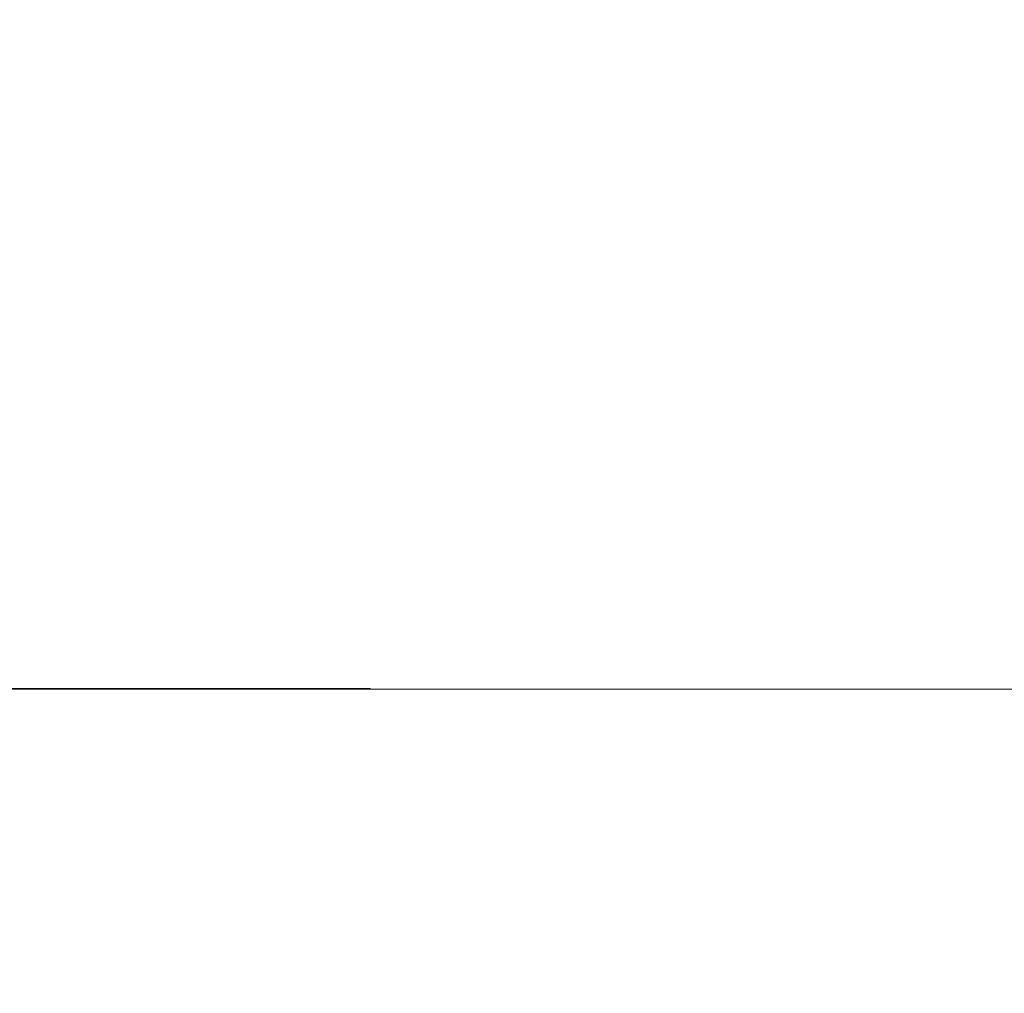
# Model space of a CAD drawing. Header units: centimetres. Extents: x 4120 to 19220, y -7417 to 180.
# Tile 214 of 223: x 18200 to 18209, y -2490 to -2481. Entities that reach past the tile are written whole.
import ezdxf

# ---------------------------------------------------------------- set-up
doc = ezdxf.new("R2010")
doc.units = ezdxf.units.CM
doc.layers.add('A_Wymiary wewnętrzne', color=8, linetype='Continuous')
doc.layers.add('URZĄDZENIA SANITARNE', color=6, linetype='Continuous')
doc.styles.add('style1', font='ARIALN.TTF', dxfattribs={"width": 0.9})
doc.dimstyles.new('PKN', dxfattribs={"dimtxt": 16, "dimasz": 12, "dimexe": 10, "dimexo": 5, "dimgap": 5, "dimtad": 1, "dimdec": 0, "dimzin": 10, "dimdsep": 46, "dimlunit": 5, "dimtxsty": 'style1', "dimblk": 'OBLIQUE', "dimcen": 0.09, "dimclrd": 256, "dimclre": 256, "dimadec": 0, "dimazin": 0, "dimtfac": 1, "dimtdec": 0, "dimtofl": 0, "dimtmove": 0, "dimatfit": 3, "dimldrblk": 'OBLIQUE', "dimfxl": 1, "dimtolj": 1, "dimtzin": 10, "dimarcsym": 0})

# ---------------------------------------------------------------- blocks, each defined once
blk = doc.blocks.new('_Oblique')
at = {"color": 0, "linetype": 'ByBlock', "lineweight": -2}
blk.add_line((-0.5, -0.5), (0.5, 0.5), dxfattribs=at)
blk = doc.blocks.new('*D819')
at = {"layer": 'A_Wymiary wewnętrzne', "lineweight": -2}
for p, q in [((18202.9529, -2486.9687), (18152.3179, -2486.9687)), ((18162.3179, -2541.9704), (18162.3179, -2486.9687)), ((18182.84, -2541.9704), (18152.3179, -2541.9704))]:
    blk.add_line(p, q, dxfattribs=at)
at = {"layer": 'Defpoints', "color": 0}
for p in [(18162.3179, -2486.9687), (18207.9529, -2486.9687), (18187.84, -2541.9704)]:
    blk.add_point(p, dxfattribs=at)
at = {"layer": 'A_Wymiary wewnętrzne', "lineweight": -2, "xscale": 12, "yscale": 12, "zscale": 12}
for p, rotation in [((18162.3179, -2486.9687), 90), ((18162.3179, -2541.9704), 270)]:
    blk.add_blockref('_Oblique', p, dxfattribs=dict(at, rotation=rotation))
at = {"layer": 'A_Wymiary wewnętrzne', "color": 0, "insert": (18149.1818, -2514.4696), "char_height": 16, "attachment_point": 5, "rotation": 90, "style": 'style1'}
blk.add_mtext('\\A1;55', dxfattribs=at)
blk = doc.blocks.new('Umywalka KOŁO_bez barier')
at = {"linetype": 'Continuous'}
blk.add_lwpolyline([(-26.8995, -0.0014), (26.8995, 0.0014)], dxfattribs=at)

msp = doc.modelspace()

# ---------------------------------------------------------------- block references
at = {"layer": 'URZĄDZENIA SANITARNE', "color": 102, "linetype": 'Continuous', "lineweight": 20, "rotation": 360}
msp.add_blockref('Umywalka KOŁO_bez barier', (18207.9529, -2486.9687, 0), dxfattribs=at)

# ---------------------------------------------------------------- dimensions: what is measured, and where the dimension line sits
at = {"layer": 'A_Wymiary wewnętrzne', "color": 7}
dim = msp.add_linear_dim(base=(18162.3179, -2486.9687, 0), p1=(18187.84, -2541.9704, 0), p2=(18207.9529, -2486.9687, 0), angle=90, dimstyle='PKN', override={"dimblk": 'Oblique'}, dxfattribs=at)
dim.commit()
dim.dimension.update_dxf_attribs({"geometry": '*D819', "text_midpoint": (18149.1818, -2514.4696, 0)})

doc.saveas('drawing.dxf')
